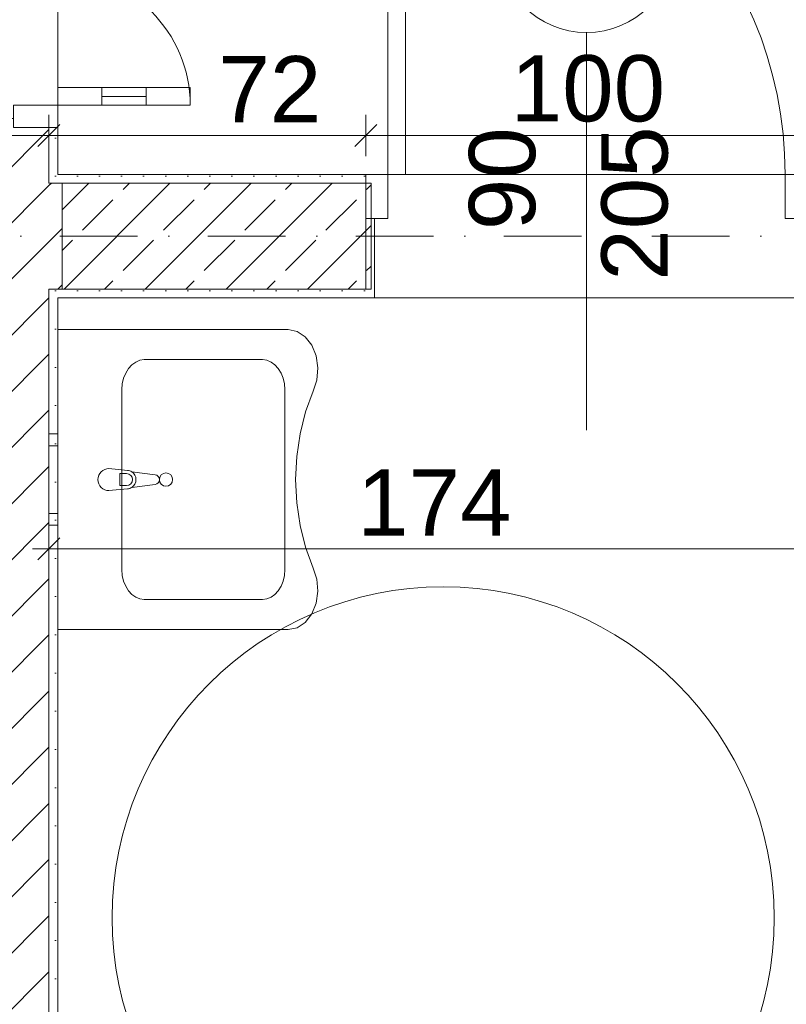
# Model space of a CAD drawing. Header units: millimetres. Extents: x -126271 to -88962, y -179170 to 5194.
# Tile 47 of 66: x -116656 to -114919, y -99607 to -97376. Entities that reach past the tile are written whole.
import ezdxf
from ezdxf.enums import TextEntityAlignment as Align

# ---------------------------------------------------------------- set-up
doc = ezdxf.new("R2010")
doc.units = ezdxf.units.MM
doc.header["$MEASUREMENT"] = 0
doc.linetypes.add('Kropki i Kreski', pattern=[335.138881, 176.388884, -88.194442, 0, -70.555556])
for name, color, linetype, lineweight in [('Nowe_Drzwi Archicad_Nr_pióra__3', 7, 'Continuous', 13), ('Nowe_Konstrukcja - Słupy_Nr_pióra__21', 7, 'Continuous', 20), ('Nowe_Konstrukcja - Słupy_Nr_pióra__4', 8, 'Continuous', 13), ('Nowe_Konstrukcja - Słupy_Nr_pióra__41', 7, 'Continuous', 13), ('Nowe_Konstrukcja - Ściany zew_Nr_pióra__21', 7, 'Continuous', 20), ('Nowe_Konstrukcja - Ściany zew_Nr_pióra__3', 7, 'Continuous', 13), ('Nowe_Osie_Nr_pióra__4', 8, 'Continuous', 13), ('Nowe_Wymiarowanie - Ogólne_Nr_pióra__42', 8, 'Continuous', 25), ('Nowe_zagospodarowanie_Nr_pióra__21', 7, 'Continuous', 20), ('Nowe_Znaczniki drzwi Archicada_Nr_pióra__2', 8, 'Continuous', 15), ('Nowe_Znaczniki drzwi Archicada_Nr_pióra__7', 7, 'Continuous', 35)]:
    doc.layers.add(name, color=color, linetype=linetype, lineweight=lineweight)
for name, color, linetype, lineweight, true_color in [('Nowe_Elementy Modelu - Strefy_Nr_pióra__121', 7, 'Continuous', 0, 0xd5e3e3), ('Nowe_Konstrukcja - Słupy_Nr_pióra__101', 250, 'Continuous', 13, 0x333333), ('Nowe_Konstrukcja - Ściany zew_Nr_pióra__23', 7, 'Continuous', 13, 0x858585), ('Nowe_Wnętrze - Umeblowanie_Nr_pióra__75', 7, 'Continuous', 13, 0xaaaaaa), ('Nowe_Wymiarowanie - Ogólne_Nr_pióra__81', 7, 'Continuous', 13, 0x6a6a6a), ('Nowe_Znaczniki drzwi Archicada_Nr_pióra__81', 7, 'Continuous', 13, 0x6a6a6a)]:
    doc.layers.add(name, color=color, linetype=linetype, lineweight=lineweight, true_color=true_color)
for name, color, linetype in [('Nowe_Konstrukcja - Słupy', 7, 'Continuous'), ('Nowe_Konstrukcja - Ściany zew', 7, 'Continuous'), ('Nowe_Osie', 7, 'Continuous'), ('Nowe_Wnętrze - Umeblowanie', 7, 'Continuous'), ('Nowe_Wymiarowanie - Ogólne', 7, 'Continuous'), ('Nowe_Znaczniki drzwi Archicada', 7, 'Continuous')]:
    doc.layers.add(name, color=color, linetype=linetype)
doc.styles.add('STYL_AUTOMATYCZNY_1', font='arial.ttf')
doc.dimstyles.new('STYL_AUTOMATYCZNY__1', dxfattribs={"dimtxt": 150, "dimasz": 47.5, "dimexe": 0.18, "dimexo": 0.0625, "dimgap": 0, "dimtad": 1, "dimtih": 1, "dimtoh": 1, "dimdec": 0, "dimlfac": 0.1, "dimzin": 0, "dimdsep": 46, "dimtxsty": 'STYL_AUTOMATYCZNY_1', "dimblk": 'ARROWHEAD_6', "dimblk1": 'ARROWHEAD_6', "dimblk2": 'ARROWHEAD_6', "dimcen": 0.09, "dimse1": 1, "dimse2": 1, "dimclrd": 256, "dimclre": 256, "dimclrt": 8, "dimazin": 0, "dimtfac": 1, "dimtdec": 4, "dimtmove": 0, "dimatfit": 3, "dimfxl": 0, "dimtolj": 1, "dimtzin": 0, "dimarcsym": 0})
doc.dimstyles.new('STYL_AUTOMATYCZNY__2', dxfattribs={"dimtxt": 150, "dimasz": 47.5, "dimexe": 0.18, "dimexo": 0.0625, "dimgap": 0, "dimtad": 1, "dimtih": 1, "dimtoh": 1, "dimdec": 0, "dimlfac": 0.1, "dimzin": 0, "dimdsep": 46, "dimtxsty": 'STYL_AUTOMATYCZNY_1', "dimblk": 'ARROWHEAD_6', "dimblk1": 'ARROWHEAD_6', "dimblk2": 'ARROWHEAD_6', "dimcen": 0.09, "dimse1": 1, "dimse2": 1, "dimclrd": 256, "dimclre": 256, "dimclrt": 8, "dimazin": 0, "dimtfac": 1, "dimtdec": 4, "dimtmove": 2, "dimatfit": 3, "dimfxl": 0, "dimtolj": 1, "dimtzin": 0, "dimarcsym": 0})
doc.dimstyles.new('STYL_AUTOMATYCZNY__3', dxfattribs={"dimtxt": 150, "dimasz": 47.5, "dimexe": 0.18, "dimexo": 0.0625, "dimgap": 0, "dimtad": 1, "dimdec": 0, "dimlfac": 0.1, "dimzin": 0, "dimdsep": 46, "dimtxsty": 'STYL_AUTOMATYCZNY_1', "dimblk": 'ARROWHEAD_6', "dimblk1": 'ARROWHEAD_6', "dimblk2": 'ARROWHEAD_6', "dimcen": 0.09, "dimse1": 1, "dimse2": 1, "dimclrd": 256, "dimclre": 256, "dimclrt": 8, "dimazin": 0, "dimtfac": 1, "dimtdec": 4, "dimtmove": 0, "dimatfit": 3, "dimfxl": 0, "dimtolj": 1, "dimtzin": 0, "dimarcsym": 0})
pattern_1 = [(45, (0, 0), (-63.63961, 63.63961), [])]
pattern_2 = [(0, (0, 0), (0, 86.60254), [0, -50]), (0, (25, 43.3), (0, 86.60254), [0, -50])]
pattern_3 = [(45, (0, 0), (-91.92388, 91.92388), []), (45, (-45.96, 45.96), (-91.92388, 91.92388), [97.5, -32.5])]

# ---------------------------------------------------------------- blocks, each defined once
blk = doc.blocks.new('Drzwi 27_4')
at = {"layer": 'Nowe_Drzwi Archicad_Nr_pióra__3', "color": 7, "linetype": 'Continuous', "lineweight": 13}
for p, q in [((410, 0), (410, 900)), ((410, 900), (450, 900)), ((450, 900), (450, 0)), ((-450, 0), (-500, 0)), ((-500, 0), (-500, -100)), ((-500, 0), (-500, -20)), ((-500, 0), (-500, -20)), ((-450, -100), (-450, 0)), ((450, 0), (410, 0)), ((500, 0), (450, 0)), ((450, 0), (450, -100)), ((500, -100), (500, 0)), ((500, 0), (500, -20)), ((500, 0), (500, -20)), ((-500, -20), (-500, -100)), ((-500, -20), (-500, -100)), ((500, -20), (500, -100)), ((500, -20), (500, -100)), ((-500, -100), (-450, -100)), ((-480, -100), (-480, -280)), ((450, -100), (500, -100)), ((480, -100), (480, -280)), ((-500, -280), (-480, -280)), ((500, -280), (480, -280))]:
    blk.add_line(p, q, dxfattribs=at)
blk.add_arc((450, 0), 900, 90, 180, dxfattribs=at)
blk = doc.blocks.new('Znacznik D 27_10')
at = {"layer": 'Nowe_Znaczniki drzwi Archicada_Nr_pióra__2', "color": 8, "linetype": 'Continuous', "lineweight": 15, "flags": 128}
blk.add_lwpolyline([(-200, -801.4, 1), (200, -801.4, 1)], format="xyb", close=True, dxfattribs=at)
at = {"layer": 'Nowe_Znaczniki drzwi Archicada_Nr_pióra__81', "color": 251, "linetype": 'Continuous', "lineweight": 13, "true_color": 0x6a6a6a}
blk.add_line((0, -601.4), (0, 300), dxfattribs=at)
at = {"layer": 'Nowe_Znaczniki drzwi Archicada_Nr_pióra__7', "color": 7, "lineweight": 35, "char_height": 150, "attachment_point": 7, "style": 'STYL_AUTOMATYCZNY_1'}
for s, insert, rotation in [('\\A1;{\\pql;\\pt0;\\fArial|b0|i0|c238|p0;\\W1.000000;205\\fArial|b0|i0|c238|p0;\\W1.000000;\\A1{\\H.66x;\\S^  ;}\\fArial|b0|i0|c238|p0;\\W1.000000;\\fArial|b0|i0|c238|p0;\\W1.000000;}', (-227.5, -39.2), 270), ('\\A1;{\\pql;\\pt0;\\fArial|b0|i0|c238|p0;\\W1.000000;90\\fArial|b0|i0|c238|p0;\\W1.000000;\\A1{\\H.66x;\\S^  ;}\\fArial|b0|i0|c238|p0;\\W1.000000;\\fArial|b0|i0|c238|p0;\\W1.000000;}', (72.5, -153.6), 270), ('\\A1;{\\pql;\\pt0;\\fArial|b0|i0|c238|p0;\\W1.000000;D3\\fArial|b0|i0|c238|p0;\\W1.000000;\\fArial|b0|i0|c238|p0;\\W1.000000;\\fArial|b0|i0|c238|p0;\\W1.000000;}', (131.5, -723.8), 180)]:
    blk.add_mtext(s, dxfattribs=dict(at, insert=insert, rotation=rotation))
blk = doc.blocks.new('Ściana_11_1', base_point=(-112029.5, -97866.6))
at = {"layer": 'Nowe_Konstrukcja - Ściany zew_Nr_pióra__23', "linetype": 'Continuous', "lineweight": 13, "true_color": 0x858585}
h = blk.add_hatch(dxfattribs=at)
h.set_pattern_fill('Tynk_0001', color=252, style=0, pattern_type=2)
h.set_pattern_definition(pattern_2)
h.paths.add_polyline_path([(-115871.6, -97726.6), (-116569.5, -97726.6), (-116569.5, -97746.6), (-115871.6, -97746.6)])
h = blk.add_hatch(dxfattribs=at)
h.set_pattern_fill('Bloczki_ceramiczne_0001', color=252, style=0, pattern_type=2)
h.set_pattern_definition(pattern_1)
h.paths.add_polyline_path([(-116569.5, -97986.6), (-116569.5, -97746.6), (-116589.5, -97746.6), (-116589.5, -97986.6)])
h = blk.add_hatch(dxfattribs=at)
h.set_pattern_fill('Bloczki_ceramiczne_0001', color=252, style=0, pattern_type=2)
h.set_pattern_definition(pattern_1)
h.paths.add_polyline_path([(-116569.5, -97986.6), (-116559.5, -97986.6), (-116559.5, -97746.7), (-115871.6, -97746.7), (-115871.6, -97746.6), (-116569.5, -97746.6)])
h = blk.add_hatch(dxfattribs=at)
h.set_pattern_fill('Tynk_0001', color=252, style=0, pattern_type=2)
h.set_pattern_definition(pattern_2)
h.paths.add_polyline_path([(-115851.6, -98006.6), (-115851.6, -97826.6), (-115871.6, -97826.6), (-115871.6, -97986.6), (-115871.6, -98006.6)])
h = blk.add_hatch(dxfattribs=at)
h.set_pattern_fill('Tynk_0001', color=252, style=0, pattern_type=2)
h.set_pattern_definition(pattern_2)
h.paths.add_polyline_path([(-116569.5, -97986.6), (-116569.5, -98006.6), (-115871.6, -98006.6), (-115871.6, -97986.7), (-116559.5, -97986.7), (-116559.5, -97986.6)])
at = {"layer": 'Nowe_Konstrukcja - Ściany zew_Nr_pióra__21', "color": 7, "linetype": 'Continuous', "lineweight": 20}
for p, q in [((-115871.6, -97726.6), (-115871.6, -97746.6)), ((-115871.6, -97746.6), (-115871.6, -97826.6)), ((-115871.6, -97826.6), (-115851.6, -97826.6)), ((-115851.6, -97826.6), (-115851.6, -98006.6)), ((-115871.6, -98006.6), (-115851.6, -98006.6))]:
    blk.add_line(p, q, dxfattribs=at)
at = {"layer": 'Nowe_Konstrukcja - Ściany zew_Nr_pióra__21', "color": 7, "linetype": 'Continuous', "lineweight": 20, "flags": 128}
for points in [[(-115871.6, -97726.6), (-116569.5, -97726.6)], [(-116569.5, -98006.6), (-115871.6, -98006.6)]]:
    blk.add_lwpolyline(points, dxfattribs=at)
at = {"layer": 'Nowe_Konstrukcja - Ściany zew_Nr_pióra__3', "color": 7, "linetype": 'Continuous', "lineweight": 13}
for p, q in [((-116569.5, -97746.6), (-116589.5, -97746.6)), ((-115871.6, -97746.6), (-116569.5, -97746.6)), ((-115871.6, -97986.6), (-115871.6, -97826.6)), ((-116589.5, -97986.6), (-116569.5, -97986.6)), ((-116569.5, -97986.6), (-116559.5, -97986.6))]:
    blk.add_line(p, q, dxfattribs=at)
at = {"layer": 'Nowe_Drzwi Archicad_Nr_pióra__3', "color": 7, "linetype": 'Continuous', "lineweight": 13, "xscale": -1, "zscale": 1000}
blk.add_blockref('Drzwi 27_4', (-115371.6, -97726.6), dxfattribs=at)
at = {"layer": 'Nowe_Znaczniki drzwi Archicada', "color": 251, "lineweight": 13, "true_color": 0x6a6a6a, "rotation": 180}
blk.add_blockref('Znacznik D 27_10', (-115371.6, -98006.6), dxfattribs=at)
blk = doc.blocks.new('Drzwi podwójne_ asymetryczne 27_2')
at = {"layer": 'Nowe_Drzwi Archicad_Nr_pióra__3', "color": 7, "linetype": 'Continuous', "lineweight": 13}
for p, q in [((610, 919.9), (610, 999.9)), ((610, 999.9), (650, 999.9)), ((650, 999.9), (650, 919.9)), ((650, 919.9), (610, 919.9)), ((630, 919.9), (630, 80)), ((-650, 300.1), (-650, 200.1)), ((-610, 300.1), (-650, 300.1)), ((-610, 200.1), (-610, 300.1)), ((-650, 200.1), (-610, 200.1)), ((-630, 200.1), (-630, 100)), ((-610, 100), (-650, 100)), ((-650, 100), (-650, 0)), ((-610, 0), (-610, 100)), ((610, 0), (610, 80)), ((610, 80), (650, 80)), ((650, 80), (650, 0)), ((-650, 0), (-700, 0)), ((-700, 0), (-700, -100)), ((-700, 0), (-700, -20)), ((-700, 0), (-700, -20)), ((-650, -100), (-650, 0)), ((-650, 0), (-610, 0)), ((650, 0), (610, 0)), ((700, 0), (650, 0)), ((650, 0), (650, -100)), ((700, -100), (700, 0)), ((700, 0), (700, -20)), ((700, 0), (700, -20)), ((-700, -20), (-700, -100)), ((-700, -20), (-700, -100)), ((700, -20), (700, -100)), ((700, -20), (700, -100)), ((-700, -100), (-650, -100)), ((-680, -100), (-680, -160)), ((650, -100), (700, -100)), ((680, -100), (680, -160)), ((-700, -160), (-680, -160)), ((700, -160), (680, -160))]:
    blk.add_line(p, q, dxfattribs=at)
at = {"layer": 'Nowe_Drzwi Archicad_Nr_pióra__3', "color": 7, "linetype": 'Continuous', "lineweight": 13, "flags": 128}
for points in [[(630, 919.9), (630, 80), (610, 80), (610, 919.9)], [(650, 919.9), (650, 80), (630, 80), (630, 919.9)], [(-650, 200.1), (-650, 100), (-630, 100), (-630, 200.1)], [(-630, 200.1), (-630, 100), (-610, 100), (-610, 200.1)]]:
    blk.add_lwpolyline(points, close=True, dxfattribs=at)
at = {"layer": 'Nowe_Drzwi Archicad_Nr_pióra__3', "color": 7, "linetype": 'Continuous', "lineweight": 13}
for centre, radius, start, end in [((650, 0), 999.9, 90, 180), ((-650, 0), 300.1, 0, 90)]:
    blk.add_arc(centre, radius, start, end, dxfattribs=at)
blk = doc.blocks.new('Ściana_23_1', base_point=(-116729.5, -96066.6))
at = {"layer": 'Nowe_Konstrukcja - Ściany zew_Nr_pióra__23', "linetype": 'Continuous', "lineweight": 13, "true_color": 0x858585}
h = blk.add_hatch(dxfattribs=at)
h.set_pattern_fill('Bloczki_ceramiczne_0001', color=252, style=0, pattern_type=2)
h.set_pattern_definition(pattern_1)
h.paths.add_polyline_path([(-116709.5, -97746.6), (-116589.5, -97746.6), (-116589.5, -97620), (-116669.5, -97620), (-116709.5, -97620)])
h = blk.add_hatch(dxfattribs=at)
h.set_pattern_fill('Tynk_0001', color=252, style=0, pattern_type=2)
h.set_pattern_definition(pattern_2)
h.paths.add_polyline_path([(-116589.5, -97726.6), (-116569.5, -97726.6), (-116569.5, -97620), (-116589.5, -97620)])
h = blk.add_hatch(dxfattribs=at)
h.set_pattern_fill('Tynk_0001', color=252, style=0, pattern_type=2)
h.set_pattern_definition(pattern_2)
h.paths.add_polyline_path([(-116569.5, -97746.6), (-116569.5, -97726.6), (-116589.5, -97726.6), (-116589.5, -97746.6)])
h = blk.add_hatch(dxfattribs=at)
h.set_pattern_fill('Bloczki_ceramiczne_0001', color=252, style=0, pattern_type=2)
h.set_pattern_definition(pattern_1)
h.paths.add_polyline_path([(-116589.5, -97986.6), (-116589.5, -97746.6), (-116709.5, -97746.6), (-116709.5, -97986.6)])
h = blk.add_hatch(dxfattribs=at)
h.set_pattern_fill('Bloczki_ceramiczne_0001', color=252, style=0, pattern_type=2)
h.set_pattern_definition(pattern_1)
h.paths.add_polyline_path([(-116589.5, -101086.6), (-116589.5, -97986.6), (-116709.5, -97986.6), (-116709.5, -101086.6)])
h = blk.add_hatch(dxfattribs=at)
h.set_pattern_fill('Tynk_0001', color=252, style=0, pattern_type=2)
h.set_pattern_definition(pattern_2)
h.paths.add_polyline_path([(-116569.5, -98006.6), (-116569.5, -97986.6), (-116589.5, -97986.6), (-116589.5, -98006.6)])
h = blk.add_hatch(dxfattribs=at)
h.set_pattern_fill('Tynk_0001', color=252, style=0, pattern_type=2)
h.set_pattern_definition(pattern_2)
h.paths.add_polyline_path([(-116569.5, -101066.6), (-116569.5, -98006.6), (-116589.5, -98006.6), (-116589.5, -101066.6)])
at = {"layer": 'Nowe_Konstrukcja - Ściany zew_Nr_pióra__21', "color": 7, "linetype": 'Continuous', "lineweight": 20}
for p, q in [((-116589.5, -97620), (-116669.5, -97620)), ((-116569.5, -97620), (-116589.5, -97620))]:
    blk.add_line(p, q, dxfattribs=at)
at = {"layer": 'Nowe_Konstrukcja - Ściany zew_Nr_pióra__21', "color": 7, "linetype": 'Continuous', "lineweight": 20, "flags": 128}
for points in [[(-116569.5, -97726.6), (-116569.5, -97620)], [(-116569.5, -101066.6), (-116569.5, -98006.6)]]:
    blk.add_lwpolyline(points, dxfattribs=at)
at = {"layer": 'Nowe_Konstrukcja - Ściany zew_Nr_pióra__3', "color": 7, "linetype": 'Continuous', "lineweight": 13}
for p, q in [((-116589.5, -97746.6), (-116589.5, -97620)), ((-116569.5, -97746.6), (-116589.5, -97746.6)), ((-116589.5, -97986.6), (-116569.5, -97986.6)), ((-116589.5, -101086.6), (-116589.5, -97986.6))]:
    blk.add_line(p, q, dxfattribs=at)
at = {"layer": 'Nowe_Drzwi Archicad_Nr_pióra__3', "color": 7, "linetype": 'Continuous', "lineweight": 13, "xscale": -1, "zscale": 1000, "rotation": 270}
blk.add_blockref('Drzwi podwójne_ asymetryczne 27_2', (-116569.5, -96920), dxfattribs=at)
blk = doc.blocks.new('Umywalka 27_2')
at = {"layer": 'Nowe_Wnętrze - Umeblowanie_Nr_pióra__75', "color": 253, "linetype": 'Continuous', "lineweight": 13, "true_color": 0xaaaaaa}
for p, q in [((-241.4, -153.9), (-251.7, -160.2)), ((-229.8, -149.2), (-241.4, -153.9)), ((-217.2, -146.2), (-229.8, -149.2)), ((-204, -145), (-217.2, -146.2)), ((204, -145), (-204, -145)), ((-13.6, -155.8), (-13.6, -140.9)), ((-13.6, -140.9), (13.6, -140.9)), ((13.6, -140.9), (13.6, -155.8)), ((217.2, -146.2), (204, -145)), ((229.8, -149.2), (217.2, -146.2)), ((241.4, -153.9), (229.8, -149.2)), ((251.7, -160.2), (241.4, -153.9)), ((-266.4, -176.5), (-270.5, -185.9)), ((-260.1, -167.8), (-266.4, -176.5)), ((-251.7, -160.2), (-260.1, -167.8)), ((260.1, -167.8), (251.7, -160.2)), ((266.4, -176.5), (260.1, -167.8)), ((270.5, -185.9), (266.4, -176.5)), ((-270.5, -185.9), (-272, -195.7)), ((-272, -195.7), (-272, -464)), ((272, -195.7), (270.5, -185.9)), ((272, -464), (272, -195.7)), ((-272, -464), (-270.5, -473.8)), ((270.5, -473.8), (272, -464)), ((-270.5, -473.8), (-266.4, -483.2)), ((-266.4, -483.2), (-260.1, -491.9)), ((260.1, -491.9), (266.4, -483.2)), ((266.4, -483.2), (270.5, -473.8)), ((-260.1, -491.9), (-251.7, -499.6)), ((-251.7, -499.6), (-241.4, -505.9)), ((-241.4, -505.9), (-229.8, -510.6)), ((-229.8, -510.6), (-217.2, -513.6)), ((217.2, -513.6), (229.8, -510.6)), ((229.8, -510.6), (241.4, -505.9)), ((241.4, -505.9), (251.7, -499.6)), ((251.7, -499.6), (260.1, -491.9)), ((-217.2, -513.6), (-204, -514.7)), ((-204, -514.7), (204, -514.7)), ((204, -514.7), (217.2, -513.6))]:
    blk.add_line(p, q, dxfattribs=at)
at = {"layer": 'Nowe_Wnętrze - Umeblowanie_Nr_pióra__75', "color": 253, "linetype": 'Continuous', "lineweight": 13, "true_color": 0xaaaaaa, "flags": 128}
for points in [[(200.5, -578.5), (225.7, -586.9), (253.1, -589.3), (280.2, -585.4), (304.4, -575.6), (323.5, -560.8), (335.8, -542.3), (340, -522), (340, 0), (-340, 0), (-340, -522), (-335.8, -542.3), (-323.5, -560.8), (-304.4, -575.6), (-280.2, -585.4), (-253.1, -589.3), (-225.7, -586.9), (-200.5, -578.5), (-153.4, -561.4), (-103.7, -549), (-52.3, -541.4), (0, -538.9), (52.3, -541.4), (103.7, -549), (153.4, -561.4)], [(-103.5, 0), (-76.5, 0), (-76.5, 20), (-103.5, 20)], [(76.5, 0), (103.5, 0), (103.5, 20), (76.5, 20)]]:
    blk.add_lwpolyline(points, close=True, dxfattribs=at)
blk.add_lwpolyline([(-25, -116), (-21, -158, 0.12102), (-17.7, -167.5), (-11.1, -220.4, 0.882566), (11.1, -220.4), (17.7, -167.5, 0.12102), (21, -158), (25, -116, 1)], format="xyb", close=True, dxfattribs=at)
at = {"layer": 'Nowe_Wnętrze - Umeblowanie_Nr_pióra__75', "color": 253, "linetype": 'Continuous', "lineweight": 13, "true_color": 0xaaaaaa}
blk.add_circle((0, -245.2), 15, dxfattribs=at)
for centre, radius, start, end in [((0, -155.8), 13.6, 180, 0), ((0, -156.1), 21.1, 212.771, 327.229)]:
    blk.add_arc(centre, radius, start, end, dxfattribs=at)
blk = doc.blocks.new('Standardowy znacznik osi_5')
at = {"layer": 'Nowe_Osie_Nr_pióra__4', "color": 8, "linetype": 'Kropki i Kreski', "lineweight": 13}
blk.add_line((1000, 0), (32849.3, 0), dxfattribs=at)
at = {"layer": 'Nowe_Osie_Nr_pióra__4', "color": 8, "lineweight": 13, "style": 'STYL_AUTOMATYCZNY_1'}
for tag, p in [('AC_MarkerText_1_0', (-250, -239.3)), ('AC_MarkerText_1_1', (34099.3, -239.3))]:
    blk.add_attdef(tag, text='', height=250, rotation=180, dxfattribs=at).set_placement(p, align=Align.TOP_CENTER)
blk = doc.blocks.new('*D260')
at = {"layer": 'Nowe_Wymiarowanie - Ogólne_Nr_pióra__81', "color": 251, "linetype": 'Continuous', "lineweight": 13, "true_color": 0x6a6a6a}
for p, q in [((-116709.5, -96513.5), (-116709.5, -96419.7)), ((-116589.5, -96513.5), (-116589.5, -96419.7)), ((-116684.5, -96441.6), (-116734.5, -96491.6)), ((-116564.5, -96441.6), (-116614.5, -96491.6)), ((-117579.7, -96466.6), (-116709.5, -96466.6)), ((-116709.5, -96466.6), (-116589.5, -96466.6))]:
    blk.add_line(p, q, dxfattribs=at)
blk = doc.blocks.new('ARROWHEAD_6')
at = {"color": 0, "linetype": 'Continuous', "lineweight": 0}
for p, q in [((-0.5, -0.5), (0.5, 0.5)), ((0, 0), (-1, 0))]:
    blk.add_line(p, q, dxfattribs=at)
blk = doc.blocks.new('*D261')
at = {"layer": 'Nowe_Wymiarowanie - Ogólne_Nr_pióra__81', "color": 251, "linetype": 'Continuous', "lineweight": 13, "true_color": 0x6a6a6a}
for p, q in [((-116589.5, -96513.5), (-116589.5, -96419.7)), ((-114619.5, -96513.5), (-114619.5, -96419.7)), ((-116564.5, -96441.6), (-116614.5, -96491.6)), ((-114594.5, -96441.6), (-114644.5, -96491.6)), ((-116709.5, -96466.6), (-116589.5, -96466.6)), ((-116589.5, -96466.6), (-114619.5, -96466.6)), ((-114619.5, -96466.6), (-113619.5, -96466.6))]:
    blk.add_line(p, q, dxfattribs=at)
at = {"layer": 'Nowe_Wymiarowanie - Ogólne_Nr_pióra__42', "color": 8, "lineweight": 25, "insert": (-115382.9, -96436.6), "char_height": 150, "attachment_point": 7, "style": 'STYL_AUTOMATYCZNY_1'}
blk.add_mtext('\\A1;{\\pql;\\fArial|b0|i0|c238|p0;\\W1.000000;197}', dxfattribs=at)
blk = doc.blocks.new('*D275')
at = {"layer": 'Nowe_Wymiarowanie - Ogólne_Nr_pióra__81', "color": 251, "linetype": 'Continuous', "lineweight": 13, "true_color": 0x6a6a6a}
for p, q in [((-117429.5, -97685.5), (-117429.5, -97591.8)), ((-116709.5, -97685.5), (-116709.5, -97591.8)), ((-117404.5, -97613.6), (-117454.5, -97663.6)), ((-116684.5, -97613.6), (-116734.5, -97663.6)), ((-117429.5, -97638.6), (-116709.5, -97638.6)), ((-116709.5, -97638.6), (-116589.5, -97638.6))]:
    blk.add_line(p, q, dxfattribs=at)
at = {"layer": 'Nowe_Wymiarowanie - Ogólne_Nr_pióra__42', "color": 8, "lineweight": 25, "char_height": 150, "attachment_point": 7, "style": 'STYL_AUTOMATYCZNY_1'}
for s, insert in [('\\A1;{\\pql;\\fArial|b0|i0|c238|p0;\\W1.000000;72}', (-117298.3, -97608.6)), ('\\A1;{\\pql;\\fArial|b0|i0|c238|p0;\\W1.000000;12}', (-116963.3, -97608.6))]:
    blk.add_mtext(s, dxfattribs=dict(at, insert=insert))
blk = doc.blocks.new('*D276')
at = {"layer": 'Nowe_Wymiarowanie - Ogólne_Nr_pióra__81', "color": 251, "linetype": 'Continuous', "lineweight": 13, "true_color": 0x6a6a6a}
for p, q in [((-116709.5, -97685.5), (-116709.5, -97591.8)), ((-116589.5, -97685.5), (-116589.5, -97591.8)), ((-116684.5, -97613.6), (-116734.5, -97663.6)), ((-116564.5, -97613.6), (-116614.5, -97663.6)), ((-116709.5, -97638.6), (-116589.5, -97638.6)), ((-116589.5, -97638.6), (-115871.6, -97638.6))]:
    blk.add_line(p, q, dxfattribs=at)
blk = doc.blocks.new('*D277')
at = {"layer": 'Nowe_Wymiarowanie - Ogólne_Nr_pióra__81', "color": 251, "linetype": 'Continuous', "lineweight": 13, "true_color": 0x6a6a6a}
for p, q in [((-116589.5, -97685.5), (-116589.5, -97591.8)), ((-116564.5, -97613.6), (-116614.5, -97663.6)), ((-115846.6, -97613.6), (-115896.6, -97663.6)), ((-116589.5, -97638.6), (-115871.6, -97638.6))]:
    blk.add_line(p, q, dxfattribs=at)
at = {"layer": 'Nowe_Wymiarowanie - Ogólne_Nr_pióra__42', "color": 8, "lineweight": 25, "insert": (-116205.6, -97608.6), "char_height": 150, "attachment_point": 7, "style": 'STYL_AUTOMATYCZNY_1'}
blk.add_mtext('\\A1;{\\pql;\\fArial|b0|i0|c238|p0;\\W1.000000;72}', dxfattribs=at)
blk = doc.blocks.new('*D278')
at = {"layer": 'Nowe_Wymiarowanie - Ogólne_Nr_pióra__81', "color": 251, "linetype": 'Continuous', "lineweight": 13, "true_color": 0x6a6a6a}
for p, q in [((-115871.6, -97685.5), (-115871.6, -97591.8)), ((-115846.6, -97613.6), (-115896.6, -97663.6)), ((-114846.6, -97613.6), (-114896.6, -97663.6)), ((-116589.5, -97638.6), (-115871.6, -97638.6)), ((-115871.6, -97638.6), (-114871.6, -97638.6))]:
    blk.add_line(p, q, dxfattribs=at)
at = {"layer": 'Nowe_Wymiarowanie - Ogólne_Nr_pióra__42', "color": 8, "lineweight": 25, "insert": (-115543.2, -97608.6), "char_height": 150, "attachment_point": 7, "style": 'STYL_AUTOMATYCZNY_1'}
blk.add_mtext('\\A1;{\\pql;\\fArial|b0|i0|c238|p0;\\W1.000000;100}', dxfattribs=at)
blk = doc.blocks.new('*D279')
at = {"layer": 'Nowe_Wymiarowanie - Ogólne_Nr_pióra__81', "color": 251, "linetype": 'Continuous', "lineweight": 13, "true_color": 0x6a6a6a}
for p, q in [((-114871.6, -97685.5), (-114871.6, -97591.8)), ((-114619.5, -97685.5), (-114619.5, -97591.8)), ((-114846.6, -97613.6), (-114896.6, -97663.6)), ((-114594.5, -97613.6), (-114644.5, -97663.6)), ((-115871.6, -97638.6), (-114871.6, -97638.6)), ((-114871.6, -97638.6), (-114619.5, -97638.6)), ((-114619.5, -97638.6), (-113619.5, -97638.6))]:
    blk.add_line(p, q, dxfattribs=at)
at = {"layer": 'Nowe_Wymiarowanie - Ogólne_Nr_pióra__42', "color": 8, "lineweight": 25, "insert": (-114846.6, -97608.6), "char_height": 150, "attachment_point": 7, "style": 'STYL_AUTOMATYCZNY_1'}
blk.add_mtext('\\A1;{\\pql;\\fArial|b0|i0|c238|p0;\\W1.000000;25}', dxfattribs=at)
blk = doc.blocks.new('*D297')
at = {"layer": 'Nowe_Wymiarowanie - Ogólne_Nr_pióra__81', "color": 251, "linetype": 'Continuous', "lineweight": 13, "true_color": 0x6a6a6a}
for p, q in [((-116709.5, -102592.4), (-116709.5, -102498.6)), ((-116589.5, -102592.4), (-116589.5, -102498.6)), ((-116684.5, -102520.5), (-116734.5, -102570.5)), ((-116564.5, -102520.5), (-116614.5, -102570.5)), ((-116709.5, -102545.5), (-116589.5, -102545.5))]:
    blk.add_line(p, q, dxfattribs=at)
blk = doc.blocks.new('*D298')
at = {"layer": 'Nowe_Wymiarowanie - Ogólne_Nr_pióra__81', "color": 251, "linetype": 'Continuous', "lineweight": 13, "true_color": 0x6a6a6a}
for p, q in [((-116589.5, -102592.4), (-116589.5, -102498.6)), ((-115549.5, -102592.4), (-115549.5, -102498.6)), ((-116564.5, -102520.5), (-116614.5, -102570.5)), ((-115524.5, -102520.5), (-115574.5, -102570.5)), ((-116589.5, -102545.5), (-115549.5, -102545.5))]:
    blk.add_line(p, q, dxfattribs=at)
at = {"layer": 'Nowe_Wymiarowanie - Ogólne_Nr_pióra__42', "color": 8, "lineweight": 25, "char_height": 150, "attachment_point": 7, "style": 'STYL_AUTOMATYCZNY_1'}
for s, insert in [('\\A1;{\\pql;\\fArial|b0|i0|c238|p0;\\W1.000000;104}', (-116355.5, -102515.5)), ('\\A1;{\\pql;\\fArial|b0|i0|c238|p0;\\W1.000000;12}', (-115803.3, -102515.5))]:
    blk.add_mtext(s, dxfattribs=dict(at, insert=insert))
blk = doc.blocks.new('*D406')
at = {"layer": 'Nowe_Wymiarowanie - Ogólne_Nr_pióra__81', "color": 251, "linetype": 'Continuous', "lineweight": 13, "true_color": 0x6a6a6a}
for p, q in [((-116589.5, -98528.1), (-116589.5, -98621.9)), ((-114849.5, -98528.1), (-114849.5, -98621.9)), ((-116564.5, -98550), (-116614.5, -98600)), ((-114874.5, -98600), (-114824.5, -98550)), ((-116589.5, -98575), (-116627, -98575)), ((-114849.5, -98575), (-116589.5, -98575))]:
    blk.add_line(p, q, dxfattribs=at)
at = {"layer": 'Nowe_Wymiarowanie - Ogólne_Nr_pióra__42', "color": 8, "lineweight": 25, "insert": (-115891.1, -98545), "char_height": 150, "attachment_point": 7, "style": 'STYL_AUTOMATYCZNY_1'}
blk.add_mtext('\\A1;{\\pql;\\fArial|b0|i0|c238|p0;\\W1.000000;174}', dxfattribs=at)
blk = doc.blocks.new('*D412')
at = {"layer": 'Nowe_Wymiarowanie - Ogólne_Nr_pióra__81', "color": 251, "linetype": 'Continuous', "lineweight": 13, "true_color": 0x6a6a6a}
for p, q in [((-112268.5, -98006.6), (-112268.5, -97969.1)), ((-112243.5, -98031.6), (-112293.5, -97981.6)), ((-112221.6, -98006.6), (-112315.4, -98006.6)), ((-112268.5, -98598), (-112268.5, -98006.6)), ((-112293.5, -98573), (-112243.5, -98623)), ((-112221.6, -98598), (-112315.4, -98598))]:
    blk.add_line(p, q, dxfattribs=at)
at = {"layer": 'Nowe_Wymiarowanie - Ogólne_Nr_pióra__42', "color": 8, "lineweight": 25, "insert": (-112298.5, -98416.7), "char_height": 150, "attachment_point": 7, "rotation": 90, "style": 'STYL_AUTOMATYCZNY_1'}
blk.add_mtext('\\A1;{\\pql;\\fArial|b0|i0|c238|p0;\\W1.000000;59}', dxfattribs=at)
blk = doc.blocks.new('Słup_16_1', base_point=(-116209.5, -97866.7))
at = {"layer": 'Nowe_Konstrukcja - Słupy_Nr_pióra__4', "linetype": 'Continuous', "lineweight": 13}
h = blk.add_hatch(dxfattribs=at)
h.set_pattern_fill('Beton_zbrojony_0001', color=8, style=0, pattern_type=2)
h.set_pattern_definition(pattern_3)
h.paths.add_polyline_path([(-116559.5, -97986.7), (-115859.5, -97986.7), (-115859.5, -97746.7), (-116559.5, -97746.7)])
at = {"layer": 'Nowe_Konstrukcja - Słupy_Nr_pióra__21', "color": 7, "linetype": 'Continuous', "lineweight": 20, "flags": 128}
blk.add_lwpolyline([(-116559.5, -97986.7), (-115859.5, -97986.7), (-115859.5, -97746.7), (-116559.5, -97746.7)], close=True, dxfattribs=at)
blk = doc.blocks.new('Słup_28_1', base_point=(-116209.5, -97866.7))
at = {"layer": 'Nowe_Konstrukcja - Słupy_Nr_pióra__4', "linetype": 'Continuous', "lineweight": 13}
h = blk.add_hatch(dxfattribs=at)
h.set_pattern_fill('Beton_zbrojony_0001', color=8, style=0, pattern_type=2)
h.set_pattern_definition(pattern_3)
h.paths.add_polyline_path([(-116559.5, -97986.7), (-115859.5, -97986.7), (-115859.5, -97746.7), (-116559.5, -97746.7)])
at = {"layer": 'Nowe_Konstrukcja - Słupy_Nr_pióra__21', "color": 7, "linetype": 'Continuous', "lineweight": 20, "flags": 128}
blk.add_lwpolyline([(-116559.5, -97986.7), (-115859.5, -97986.7), (-115859.5, -97746.7), (-116559.5, -97746.7)], close=True, dxfattribs=at)
blk = doc.blocks.new('Słup_30_1', base_point=(-116209.5, -97866.7))
at = {"layer": 'Nowe_Konstrukcja - Słupy_Nr_pióra__101', "linetype": 'Continuous', "lineweight": 13, "true_color": 0x333333}
h = blk.add_hatch(dxfattribs=at)
h.set_pattern_fill('Beton_zbrojony_0001', color=250, style=0, pattern_type=2)
h.set_pattern_definition(pattern_3)
h.paths.add_polyline_path([(-116559.5, -97986.7), (-115859.5, -97986.7), (-115859.5, -97746.7), (-116559.5, -97746.7)])
at = {"layer": 'Nowe_Konstrukcja - Słupy_Nr_pióra__41', "color": 7, "linetype": 'Continuous', "lineweight": 13, "flags": 128}
blk.add_lwpolyline([(-116559.5, -97986.7), (-115859.5, -97986.7), (-115859.5, -97746.7), (-116559.5, -97746.7)], close=True, dxfattribs=at)
blk = doc.blocks.new('Słup_40_1', base_point=(-116209.5, -97866.7))
at = {"layer": 'Nowe_Konstrukcja - Słupy_Nr_pióra__4', "linetype": 'Continuous', "lineweight": 13}
h = blk.add_hatch(dxfattribs=at)
h.set_pattern_fill('Beton_zbrojony_0001', color=8, style=0, pattern_type=2)
h.set_pattern_definition(pattern_3)
h.paths.add_polyline_path([(-116559.5, -97986.7), (-115859.5, -97986.7), (-115859.5, -97746.7), (-116559.5, -97746.7)])
at = {"layer": 'Nowe_Konstrukcja - Słupy_Nr_pióra__21', "color": 7, "linetype": 'Continuous', "lineweight": 20, "flags": 128}
blk.add_lwpolyline([(-116559.5, -97986.7), (-115859.5, -97986.7), (-115859.5, -97746.7), (-116559.5, -97746.7)], close=True, dxfattribs=at)
blk = doc.blocks.new('Słup_42_1', base_point=(-116209.5, -97866.7))
at = {"layer": 'Nowe_Konstrukcja - Słupy_Nr_pióra__101', "linetype": 'Continuous', "lineweight": 13, "true_color": 0x333333}
h = blk.add_hatch(dxfattribs=at)
h.set_pattern_fill('Beton_zbrojony_0001', color=250, style=0, pattern_type=2)
h.set_pattern_definition(pattern_3)
h.paths.add_polyline_path([(-116559.5, -97986.7), (-115859.5, -97986.7), (-115859.5, -97746.7), (-116559.5, -97746.7)])
at = {"layer": 'Nowe_Konstrukcja - Słupy_Nr_pióra__41', "color": 7, "linetype": 'Continuous', "lineweight": 13, "flags": 128}
blk.add_lwpolyline([(-116559.5, -97986.7), (-115859.5, -97986.7), (-115859.5, -97746.7), (-116559.5, -97746.7)], close=True, dxfattribs=at)

msp = doc.modelspace()

# ---------------------------------------------------------------- linework, layer by layer
at = {"layer": 'Nowe_Elementy Modelu - Strefy_Nr_pióra__121', "color": 254, "linetype": 'Continuous', "lineweight": 0, "true_color": 0xd5e3e3, "flags": 128}
for points in [[(-116569.5, -97726.6), (-110318.2, -97726.6), (-105609.5, -97726.6), (-105589.5, -97726.6), (-104869.5, -97726.6), (-104459.5, -97726.6), (-99439.5, -97726.6), (-99439.5, -98866.6), (-95969.5, -98866.6), (-95969.5, -96146.6), (-105609.5, -96146.6), (-105869.5, -96146.6), (-105869.5, -96006.5), (-111889.5, -96006.5), (-111889.5, -96146.6), (-116569.5, -96146.6)], [(-116569.5, -98006.6), (-116569.5, -101066.6), (-114869.5, -101066.6), (-114869.5, -98006.6)]]:
    msp.add_lwpolyline(points, close=True, dxfattribs=at)
at = {"layer": 'Nowe_zagospodarowanie_Nr_pióra__21', "color": 7, "linetype": 'Continuous', "lineweight": 20}
msp.add_circle((-115696.3, -99411.2), 750, dxfattribs=at)

# ---------------------------------------------------------------- block references
at = {"layer": 'Nowe_Konstrukcja - Słupy', "color": 7, "lineweight": 20}
for name in ['Słup_16_1', 'Słup_28_1', 'Słup_40_1']:
    msp.add_blockref(name, (-116209.5, -97866.7), dxfattribs=at)
at = {"layer": 'Nowe_Konstrukcja - Słupy', "color": 7, "lineweight": 13}
for name in ['Słup_30_1', 'Słup_42_1']:
    msp.add_blockref(name, (-116209.5, -97866.7), dxfattribs=at)
at = {"layer": 'Nowe_Konstrukcja - Ściany zew', "color": 7, "lineweight": 20}
for name, p in [('Ściana_23_1', (-116729.5, -96066.6)), ('Ściana_11_1', (-112029.5, -97866.6))]:
    msp.add_blockref(name, p, dxfattribs=at)
at = {"layer": 'Nowe_Osie', "color": 8, "linetype": 'Continuous', "lineweight": 15, "zscale": 1000, "rotation": 180}
msp.add_blockref('Standardowy znacznik osi_5', (-91921.8, -97866.6), dxfattribs=at)
at = {"layer": 'Nowe_Wnętrze - Umeblowanie', "color": 8, "linetype": 'Continuous', "lineweight": 13, "zscale": 1000, "rotation": 90}
msp.add_blockref('Umywalka 27_2', (-116569.5, -98418.3), dxfattribs=at)

# ---------------------------------------------------------------- dimensions: what is measured, and where the dimension line sits
at = {"layer": 'Nowe_Wymiarowanie - Ogólne', "color": 251, "linetype": 'Continuous', "lineweight": 13, "true_color": 0x6a6a6a}
for base, p1, p2, angle, dimstyle, picture, middle in [((-114619.5, -96466.6), (-116589.5, -99486.6), (-114619.5, -96086.6), 360, 'STYL_AUTOMATYCZNY__2', '*D261', (-115211.7, -96361.6)), ((-116589.5, -96466.6), (-116709.5, -99486.6), (-116589.5, -99486.6), 360, 'STYL_AUTOMATYCZNY__1', '*D260', (-116849.2, -96361.6)), ((-116709.5, -97638.6), (-117429.5, -97726.6), (-116709.5, -99486.6), 360, 'STYL_AUTOMATYCZNY__1', '*D275', (-117184.2, -97533.6)), ((-115871.6, -97638.6), (-116589.5, -99486.6), (-115871.6, -97826.6), 360, 'STYL_AUTOMATYCZNY__2', '*D277', (-116091.4, -97533.6)), ((-114871.6, -97638.6), (-115871.6, -97826.6), (-114871.6, -97826.6), 360, 'STYL_AUTOMATYCZNY__1', '*D278', (-115372, -97533.6)), ((-114619.5, -97638.6), (-114871.6, -97826.6), (-114619.5, -97726.6), 360, 'STYL_AUTOMATYCZNY__2', '*D279', (-114732.5, -97533.6)), ((-116589.5, -97638.6), (-116709.5, -99486.6), (-116589.5, -99486.6), 360, 'STYL_AUTOMATYCZNY__1', '*D276', (-116849.2, -97533.6)), ((-116589.5, -98575), (-114849.5, -99536.6), (-116589.5, -99486.6), 180, 'STYL_AUTOMATYCZNY__1', '*D406', (-115719.9, -98470))]:
    dim = msp.add_linear_dim(base=base, p1=p1, p2=p2, angle=angle, dimstyle=dimstyle, dxfattribs=at)
    dim.commit()
    dim.dimension.update_dxf_attribs({"geometry": picture, "text_midpoint": middle, "dimtype": 160})
dim = msp.add_linear_dim(base=(-112268.5, -98006.6), p1=(-112789.5, -98598), p2=(-116979.5, -98006.6), angle=90, dimstyle='STYL_AUTOMATYCZNY__3', dxfattribs=at)
dim.commit()
dim.dimension.update_dxf_attribs({"geometry": '*D412', "text_midpoint": (-112373.5, -98302.6), "dimtype": 160, "text_rotation": 90})
for base, p1, p2, picture, middle in [((-116589.5, -102545.5), (-116709.5, -99486.6), (-116589.5, -99486.6), '*D297', (-116849.2, -102440.5)), ((-115549.5, -102545.5), (-116589.5, -99486.6), (-115549.5, -102026.6), '*D298', (-116184.3, -102440.5))]:
    dim = msp.add_linear_dim(base=base, p1=p1, p2=p2, dimstyle='STYL_AUTOMATYCZNY__1', dxfattribs=at)
    dim.commit()
    dim.dimension.update_dxf_attribs({"geometry": picture, "text_midpoint": middle, "dimtype": 160})

doc.saveas('drawing.dxf')
